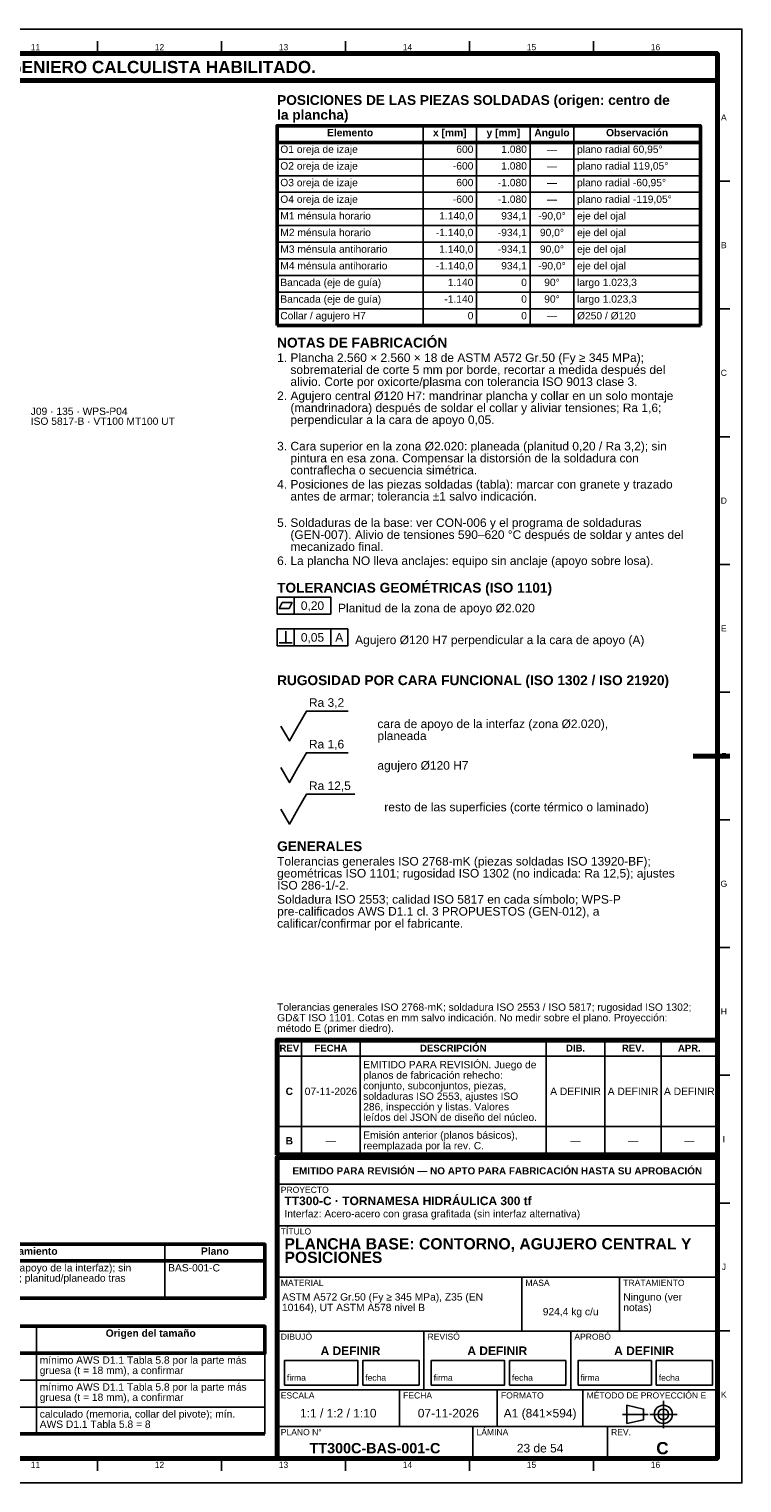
# Model space of a CAD drawing. Header units: millimetres. Extents: x 0 to 841, y 0 to 594.
# Tile 5 of 5: x 550 to 841, y 0 to 594. Entities that reach past the tile are written whole.
import ezdxf
from ezdxf.enums import TextEntityAlignment as Align

# ---------------------------------------------------------------- set-up
doc = ezdxf.new("R2010")
doc.units = ezdxf.units.MM
doc.linetypes.add('EJE', pattern=[31, 20, -4, 3, -4])
for name, color, linetype, lineweight in [('COTA', 7, 'CONTINUOUS', 25), ('EJE', 7, 'EJE', 25), ('FINA', 7, 'CONTINUOUS', 25), ('MARCO', 7, 'CONTINUOUS', 70), ('TXT', 7, 'CONTINUOUS', 25), ('VIS', 7, 'CONTINUOUS', 50)]:
    doc.layers.add(name, color=color, linetype=linetype, lineweight=lineweight)
doc.styles.add('STD', font='LiberationSans-Regular.ttf')
doc.styles.add('STDB', font='LiberationSans-Bold.ttf')

msp = doc.modelspace()

# ---------------------------------------------------------------- linework, layer by layer
at = {"layer": 'COTA'}
for p, q in [((658, 354.95), (658, 361.95)), ((654.5, 343.25), (654.5, 348.05)), ((658, 341.95), (658, 348.95)), ((672.9, 341.95), (672.9, 348.95)), ((651.9, 343.25), (657.1, 343.25))]:
    msp.add_line(p, q, dxfattribs=at)
for points in [[(651, 354.95), (672.9, 354.95), (672.9, 361.95), (651, 361.95)], [(651.9, 357.25), (655.9, 357.25), (657.1, 359.65), (653.1, 359.65)], [(651, 341.95), (679.9, 341.95), (679.9, 348.95), (651, 348.95)]]:
    msp.add_lwpolyline(points, close=True, dxfattribs=at)
for points in [[(659.5, 309.25), (663, 315.35), (679.99, 315.35)], [(652.5, 309.25), (656, 303.15), (659.5, 309.25)], [(659.5, 292.25), (663, 298.35), (679.99, 298.35)], [(652.5, 292.25), (656, 286.15), (659.5, 292.25)], [(659.5, 275.25), (663, 281.35), (682.82, 281.35)], [(652.5, 275.25), (656, 269.15), (659.5, 275.25)]]:
    msp.add_lwpolyline(points, dxfattribs=at)
at = {"layer": 'EJE'}
for p, q in [((808.88, 22.42), (808.88, 33.58)), ((792.14, 28), (802.68, 28)), ((803.3, 28), (814.46, 28))]:
    msp.add_line(p, q, dxfattribs=at)
at = {"layer": 'FINA'}
for p, q in [((577.56, 584), (577.56, 589)), ((628.25, 584), (628.25, 589)), ((678.94, 584), (678.94, 589)), ((729.62, 584), (729.62, 589)), ((780.31, 584), (780.31, 589)), ((710.66, 554.5), (710.66, 472.9)), ((732.53, 554.5), (732.53, 472.9)), ((754.4, 554.5), (754.4, 472.9)), ((772.3, 554.5), (772.3, 472.9)), ((651, 547.7), (824, 547.7)), ((651, 540.9), (824, 540.9)), ((651, 534.1), (824, 534.1)), ((831, 531.82), (836, 531.82)), ((651, 527.3), (824, 527.3)), ((651, 520.5), (824, 520.5)), ((651, 513.7), (824, 513.7)), ((651, 506.9), (824, 506.9)), ((651, 500.1), (824, 500.1)), ((651, 493.3), (824, 493.3)), ((651, 486.5), (824, 486.5)), ((651, 479.7), (824, 479.7)), ((831, 479.64), (836, 479.64)), ((831, 427.45), (836, 427.45)), ((831, 375.27), (836, 375.27)), ((831, 323.09), (836, 323.09)), ((831, 270.91), (836, 270.91)), ((831, 218.73), (836, 218.73)), ((661, 134), (661, 180.9)), ((685, 134), (685, 180.9)), ((761, 134), (761, 180.9)), ((785, 134), (785, 180.9)), ((808, 134), (808, 180.9)), ((651, 174.4), (831, 174.4)), ((831, 166.55), (836, 166.55)), ((651, 145.6), (831, 145.6)), ((651, 134), (831, 134)), ((651, 133), (831, 133)), ((651, 122), (831, 122)), ((831, 114.36), (836, 114.36)), ((651, 105), (831, 105)), ((605.16, 97.5), (605.16, 75.5)), ((25, 90.7), (646, 90.7)), ((651, 84), (831, 84)), ((751, 62), (751, 84)), ((791, 62), (791, 84)), ((552.67, 64), (552.67, 20)), ((646, 64), (646, 20)), ((651, 62), (831, 62)), ((711, 38), (711, 62)), ((771, 38), (771, 62)), ((831, 62.18), (836, 62.18)), ((25, 53), (646, 53)), ((25, 42), (646, 42)), ((651, 38), (831, 38)), ((701, 23), (701, 38)), ((741, 23), (741, 38)), ((776, 23), (776, 38)), ((25, 31), (646, 31)), ((651, 23), (831, 23)), ((731, 10), (731, 23)), ((786, 10), (786, 23)), ((577.56, 10), (577.56, 5)), ((628.25, 10), (628.25, 5)), ((678.94, 10), (678.94, 5)), ((729.62, 10), (729.62, 5)), ((780.31, 10), (780.31, 5))]:
    msp.add_line(p, q, dxfattribs=at)
for points in [[(0, 0), (841, 0), (841, 594), (0, 594)], [(654, 40), (684, 40), (684, 50), (654, 50)], [(686, 40), (709, 40), (709, 50), (686, 50)], [(714, 40), (744, 40), (744, 50), (714, 50)], [(746, 40), (769, 40), (769, 50), (746, 50)], [(774, 40), (804, 40), (804, 50), (774, 50)], [(806, 40), (829, 40), (829, 50), (806, 50)], [(794, 24.28), (800.82, 25.83), (800.82, 30.17), (794, 31.72)]]:
    msp.add_lwpolyline(points, close=True, dxfattribs=at)
for radius in [3.72, 2.17]:
    msp.add_circle((808.88, 28), radius, dxfattribs=at)
at = {"layer": 'MARCO'}
msp.add_line((836, 297), (821, 297), dxfattribs=at)
for points in [[(20, 10), (831, 10), (831, 584), (20, 584)], [(20, 573), (831, 573), (831, 584), (20, 584)], [(651, 134), (831, 134), (831, 180.9), (651, 180.9)], [(651, 10), (831, 10), (831, 133), (651, 133)]]:
    msp.add_lwpolyline(points, close=True, dxfattribs=at)
at = {"layer": 'VIS'}
for p, q in [((651, 554.5), (651, 472.9)), ((824, 554.5), (824, 472.9)), ((651, 472.9), (824, 472.9)), ((646, 97.5), (646, 75.5)), ((25, 75.5), (646, 75.5)), ((25, 20), (646, 20))]:
    msp.add_line(p, q, dxfattribs=at)
for points in [[(651, 547.7), (824, 547.7), (824, 554.5), (651, 554.5)], [(25, 90.7), (646, 90.7), (646, 97.5), (25, 97.5)], [(25, 53), (646, 53), (646, 64), (25, 64)]]:
    msp.add_lwpolyline(points, close=True, dxfattribs=at)

# ---------------------------------------------------------------- texts
at = {"layer": 'TXT'}
for s, height, style, p in [('ESTOS PLANOS NO SON VÁLIDOS PARA FABRICACIÓN HASTA SU REVISIÓN Y APROBACIÓN POR UN INGENIERO CALCULISTA HABILITADO.', 5, 'STDB', (425.5, 578.5)), ('11', 2.5, 'STD', (552.22, 586.6)), ('12', 2.5, 'STD', (602.91, 586.6)), ('13', 2.5, 'STD', (653.59, 586.6)), ('14', 2.5, 'STD', (704.28, 586.6)), ('15', 2.5, 'STD', (754.97, 586.6)), ('16', 2.5, 'STD', (805.66, 586.6)), ('A', 2.5, 'STD', (833.6, 557.91)), ('Elemento', 3, 'STDB', (680.83, 551.7)), ('x [mm]', 3, 'STDB', (721.59, 551.7)), ('y [mm]', 3, 'STDB', (743.47, 551.7)), ('Ángulo', 3, 'STDB', (763.35, 551.7)), ('Observación', 3, 'STDB', (798.15, 551.7)), ('—', 3, 'STD', (763.35, 544.9)), ('—', 3, 'STD', (763.35, 538.1)), ('—', 3, 'STD', (763.35, 531.3)), ('—', 3, 'STD', (763.35, 524.5)), ('-90,0°', 3, 'STD', (763.35, 517.7)), ('90,0°', 3, 'STD', (763.35, 510.9)), ('90,0°', 3, 'STD', (763.35, 504.1)), ('B', 2.5, 'STD', (833.6, 505.73)), ('-90,0°', 3, 'STD', (763.35, 497.3)), ('90°', 3, 'STD', (763.35, 490.5)), ('90°', 3, 'STD', (763.35, 483.7)), ('—', 3, 'STD', (763.35, 476.9)), ('C', 2.5, 'STD', (833.6, 453.55)), ('D', 2.5, 'STD', (833.6, 401.36)), ('0,20', 3.5, 'STD', (665.45, 358.45)), ('0,05', 3.5, 'STD', (665.45, 345.45)), ('A', 3.5, 'STD', (676.4, 345.45)), ('E', 2.5, 'STD', (833.6, 349.18)), ('F', 2.5, 'STD', (833.6, 297)), ('G', 2.5, 'STD', (833.6, 244.82)), ('H', 2.5, 'STD', (833.6, 192.64)), ('REV', 2.8, 'STDB', (656, 177.65)), ('FECHA', 2.8, 'STDB', (673, 177.65)), ('DESCRIPCIÓN', 2.8, 'STDB', (723, 177.65)), ('DIB.', 2.8, 'STDB', (773, 177.65)), ('REV.', 2.8, 'STDB', (796.5, 177.65)), ('APR.', 2.8, 'STDB', (819.5, 177.65)), ('C', 3, 'STDB', (656, 160)), ('07-11-2026', 3, 'STD', (673, 160)), ('A DEFINIR', 3, 'STD', (773, 160)), ('A DEFINIR', 3, 'STD', (796.5, 160)), ('A DEFINIR', 3, 'STD', (819.5, 160)), ('B', 3, 'STDB', (656, 139.8)), ('—', 3, 'STD', (673, 139.8)), ('—', 3, 'STD', (773, 139.8)), ('—', 3, 'STD', (796.5, 139.8)), ('—', 3, 'STD', (819.5, 139.8)), ('I', 2.5, 'STD', (833.6, 140.45)), ('EMITIDO PARA REVISIÓN — NO APTO PARA FABRICACIÓN HASTA SU APROBACIÓN', 2.9, 'STDB', (741, 127.5)), ('Observaciones / tratamiento', 3, 'STDB', (533.09, 94.7)), ('Plano', 3, 'STDB', (625.58, 94.7)), ('J', 2.5, 'STD', (833.6, 88.27)), ('924,4 kg c/u', 3, 'STD', (771, 70)), ('Origen del tamaño', 3, 'STDB', (599.34, 61.2)), ('A DEFINIR', 3.5, 'STDB', (681, 54)), ('A DEFINIR', 3.5, 'STDB', (741, 54)), ('A DEFINIR', 3.5, 'STDB', (801, 54)), ('K', 2.5, 'STD', (833.6, 36.09)), ('1:1 / 1:2 / 1:10', 3.5, 'STD', (676, 28.5)), ('07-11-2026', 3.5, 'STD', (721, 28.5)), ('A1 (841×594)', 3.5, 'STD', (758.5, 28.5)), ('TT300C-BAS-001-C', 4.2, 'STDB', (691, 14.2)), ('23 de 54', 3.5, 'STD', (758.5, 14.2)), ('C', 5, 'STDB', (808.5, 14.2)), ('11', 2.5, 'STD', (552.22, 7.4)), ('12', 2.5, 'STD', (602.91, 7.4)), ('13', 2.5, 'STD', (653.59, 7.4)), ('14', 2.5, 'STD', (704.28, 7.4)), ('15', 2.5, 'STD', (754.97, 7.4)), ('16', 2.5, 'STD', (805.66, 7.4))]:
    msp.add_text(s, height=height, dxfattribs=dict(at, style=style)).set_placement(p, align=Align.MIDDLE_CENTER)
for s, height, style, p in [('POSICIONES DE LAS PIEZAS SOLDADAS (origen: centro de', 4, 'STDB', (651, 567)), ('la plancha)', 4, 'STDB', (651, 561)), ('NOTAS DE FABRICACIÓN', 4, 'STDB', (651, 467.9)), ('1. Plancha 2.560 × 2.560 × 18 de ASTM A572 Gr.50 (Fy ≥ 345 MPa);', 3.5, 'STD', (651, 461.5)), ('    sobrematerial de corte 5 mm por borde, recortar a medida después del', 3.5, 'STD', (651, 456.6)), ('    alivio. Corte por oxicorte/plasma con tolerancia ISO 9013 clase 3.', 3.5, 'STD', (651, 451.7)), ('2. Agujero central Ø120 H7: mandrinar plancha y collar en un solo montaje', 3.5, 'STD', (651, 445.92)), ('    (mandrinadora) después de soldar el collar y aliviar tensiones; Ra 1,6;', 3.5, 'STD', (651, 441.02)), ('J09 · 135 · WPS-P04', 3, 'STD', (550.29, 439.34)), ('ISO 5817-B · VT100 MT100 UT', 3, 'STD', (550.29, 435.29)), ('    perpendicular a la cara de apoyo 0,05.', 3.5, 'STD', (651, 436.12)), ('3. Cara superior en la zona Ø2.020: planeada (planitud 0,20 / Ra 3,2); sin', 3.5, 'STD', (651, 425.35)), ('    contraflecha o secuencia simétrica.', 3.5, 'STD', (651, 415.55)), ('    pintura en esa zona. Compensar la distorsión de la soldadura con', 3.5, 'STD', (651, 420.45)), ('4. Posiciones de las piezas soldadas (tabla): marcar con granete y trazado', 3.5, 'STD', (651, 409.78)), ('    antes de armar; tolerancia ±1 salvo indicación.', 3.5, 'STD', (651, 404.88)), ('5. Soldaduras de la base: ver CON-006 y el programa de soldaduras', 3.5, 'STD', (651, 394.1)), ('    (GEN-007). Alivio de tensiones 590–620 °C después de soldar y antes del', 3.5, 'STD', (651, 389.2)), ('    mecanizado final.', 3.5, 'STD', (651, 384.3)), ('6. La plancha NO lleva anclajes: equipo sin anclaje (apoyo sobre losa).', 3.5, 'STD', (651, 378.53)), ('TOLERANCIAS GEOMÉTRICAS (ISO 1101)', 4, 'STDB', (651, 367.75)), ('RUGOSIDAD POR CARA FUNCIONAL (ISO 1302 / ISO 21920)', 4, 'STDB', (651, 329.95)), ('GENERALES', 4, 'STDB', (651, 262.15)), ('Tolerancias generales ISO 2768-mK (piezas soldadas ISO 13920-BF);', 3.5, 'STD', (651, 255.75)), ('geométricas ISO 1101; rugosidad ISO 1302 (no indicada: Ra 12,5); ajustes', 3.5, 'STD', (651, 250.85)), ('ISO 286-1/-2.', 3.5, 'STD', (651, 245.95)), ('Soldadura ISO 2553; calidad ISO 5817 en cada símbolo; WPS-P', 3.5, 'STD', (651, 240.18)), ('pre-calificados AWS D1.1 cl. 3 PROPUESTOS (GEN-012), a', 3.5, 'STD', (651, 235.28)), ('calificar/confirmar por el fabricante.', 3.5, 'STD', (651, 230.38)), ('EMITIDO PARA REVISIÓN. Juego de', 3, 'STD', (686.2, 172.4)), ('planos de fabricación rehecho:', 3, 'STD', (686.2, 168.1)), ('conjunto, subconjuntos, piezas,', 3, 'STD', (686.2, 163.8)), ('soldaduras ISO 2553, ajustes ISO', 3, 'STD', (686.2, 159.5)), ('286, inspección y listas. Valores', 3, 'STD', (686.2, 155.2)), ('leídos del JSON de diseño del núcleo.', 3, 'STD', (686.2, 150.9)), ('Emisión anterior (planos básicos),', 3, 'STD', (686.2, 143.6)), ('reemplazada por la rev. C.', 3, 'STD', (686.2, 139.3)), ('PROYECTO', 2.5, 'STD', (652.5, 121)), ('TT300-C · TORNAMESA HIDRÁULICA 300 tf', 3.5, 'STDB', (654, 117)), ('Interfaz: Acero-acero con grasa grafitada (sin interfaz alternativa)', 3, 'STD', (654, 111.5)), ('TÍTULO', 2.5, 'STD', (652.5, 104)), ('PLANCHA BASE: CONTORNO, AGUJERO CENTRAL Y', 4.6, 'STDB', (654, 100)), ('POSICIONES', 4.6, 'STDB', (654, 94.48)), ('MATERIAL', 2.5, 'STD', (652.5, 83)), ('ASTM A572 Gr.50 (Fy ≥ 345 MPa), Z35 (EN', 3, 'STD', (653, 77.5)), ('MASA', 2.5, 'STD', (752.5, 83)), ('TRATAMIENTO', 2.5, 'STD', (792.5, 83)), ('Ninguno (ver', 3, 'STD', (792.5, 77.5)), ('10164), UT ASTM A578 nivel B', 3, 'STD', (653, 73.2)), ('notas)', 3, 'STD', (792.5, 73.2)), ('DIBUJÓ', 2.5, 'STD', (652.5, 61)), ('REVISÓ', 2.5, 'STD', (712.5, 61)), ('APROBÓ', 2.5, 'STD', (772.5, 61)), ('ESCALA', 2.5, 'STD', (652.5, 37)), ('FECHA', 2.5, 'STD', (702.5, 37)), ('FORMATO', 2.5, 'STD', (742.5, 37)), ('MÉTODO DE PROYECCIÓN E', 2.5, 'STD', (777.5, 37)), ('PLANO N°', 2.5, 'STD', (652.5, 22)), ('LÁMINA', 2.5, 'STD', (732.5, 22)), ('REV.', 2.5, 'STD', (787.5, 22))]:
    msp.add_text(s, height=height, dxfattribs=dict(at, style=style)).set_placement(p, align=Align.TOP_LEFT)
at = {"layer": 'TXT', "style": 'STD'}
for s, height, p in [('O1 oreja de izaje', 3, (652.3, 544.9)), ('plano radial 60,95°', 3, (773.6, 544.9)), ('O2 oreja de izaje', 3, (652.3, 538.1)), ('plano radial 119,05°', 3, (773.6, 538.1)), ('O3 oreja de izaje', 3, (652.3, 531.3)), ('plano radial -60,95°', 3, (773.6, 531.3)), ('O4 oreja de izaje', 3, (652.3, 524.5)), ('plano radial -119,05°', 3, (773.6, 524.5)), ('M1 ménsula horario', 3, (652.3, 517.7)), ('eje del ojal', 3, (773.6, 517.7)), ('M2 ménsula horario', 3, (652.3, 510.9)), ('eje del ojal', 3, (773.6, 510.9)), ('M3 ménsula antihorario', 3, (652.3, 504.1)), ('eje del ojal', 3, (773.6, 504.1)), ('M4 ménsula antihorario', 3, (652.3, 497.3)), ('eje del ojal', 3, (773.6, 497.3)), ('Bancada (eje de guía)', 3, (652.3, 490.5)), ('largo 1.023,3', 3, (773.6, 490.5)), ('Bancada (eje de guía)', 3, (652.3, 483.7)), ('largo 1.023,3', 3, (773.6, 483.7)), ('Collar / agujero H7', 3, (652.3, 476.9)), ('Ø250 / Ø120', 3, (773.6, 476.9)), ('Planitud de la zona de apoyo Ø2.020', 3.5, (675.9, 357.45)), ('Agujero Ø120 H7 perpendicular a la cara de apoyo (A)', 3.5, (682.9, 344.45)), ('cara de apoyo de la interfaz (zona Ø2.020),', 3.5, (691.99, 310.15)), ('planeada', 3.5, (691.99, 305.25)), ('agujero Ø120 H7', 3.5, (691.99, 293.15)), ('resto de las superficies (corte térmico o laminado)', 3.5, (694.82, 276.15)), ('Planitud 0,2 mm en la zona Ø2.020 (cara de apoyo de la interfaz); sin', 3, (462.32, 87.9)), ('BAS-001-C', 3, (606.46, 87.9)), ('pintura en esa zona; Sobremetal 5 por borde; planitud/planeado tras', 3, (462.32, 83.7)), ('gruesa (t = 18 mm), a confirmar', 3, (553.97, 46)), ('mínimo AWS D1.1 Tabla 5.8 por la parte más', 3, (553.97, 50.2)), ('gruesa (t = 18 mm), a confirmar', 3, (553.97, 35)), ('mínimo AWS D1.1 Tabla 5.8 por la parte más', 3, (553.97, 39.2)), ('calculado (memoria, collar del pivote); mín.', 3, (553.97, 28.2)), ('AWS D1.1 Tabla 5.8 = 8', 3, (553.97, 24))]:
    msp.add_text(s, height=height, dxfattribs=at).set_placement(p, align=Align.MIDDLE_LEFT)
for s, p in [('600', (731.23, 544.9)), ('1.080', (753.1, 544.9)), ('-600', (731.23, 538.1)), ('1.080', (753.1, 538.1)), ('600', (731.23, 531.3)), ('-1.080', (753.1, 531.3)), ('-600', (731.23, 524.5)), ('-1.080', (753.1, 524.5)), ('1.140,0', (731.23, 517.7)), ('934,1', (753.1, 517.7)), ('-1.140,0', (731.23, 510.9)), ('-934,1', (753.1, 510.9)), ('1.140,0', (731.23, 504.1)), ('-934,1', (753.1, 504.1)), ('-1.140,0', (731.23, 497.3)), ('934,1', (753.1, 497.3)), ('1.140', (731.23, 490.5)), ('0', (753.1, 490.5)), ('-1.140', (731.23, 483.7)), ('0', (753.1, 483.7)), ('0', (731.23, 476.9)), ('0', (753.1, 476.9))]:
    msp.add_text(s, height=3, dxfattribs=at).set_placement(p, align=Align.MIDDLE_RIGHT)
for s, height, p in [('Ra 3,2', 3.5, (664, 316.05)), ('Ra 1,6', 3.5, (664, 299.05)), ('Ra 12,5', 3.5, (664, 282.05)), ('Tolerancias generales ISO 2768-mK; soldadura ISO 2553 / ISO 5817; rugosidad ISO 1302;', 3, (651, 192)), ('GD&T ISO 1101. Cotas en mm salvo indicación. No medir sobre el plano. Proyección:', 3, (651, 187.7)), ('método E (primer diedro).', 3, (651, 183.4)), ('firma', 2.5, (655, 41)), ('fecha', 2.5, (687, 41)), ('firma', 2.5, (715, 41)), ('fecha', 2.5, (747, 41)), ('firma', 2.5, (775, 41)), ('fecha', 2.5, (807, 41))]:
    msp.add_text(s, height=height, dxfattribs=at).set_placement(p, align=Align.BOTTOM_LEFT)

doc.saveas('drawing.dxf')
